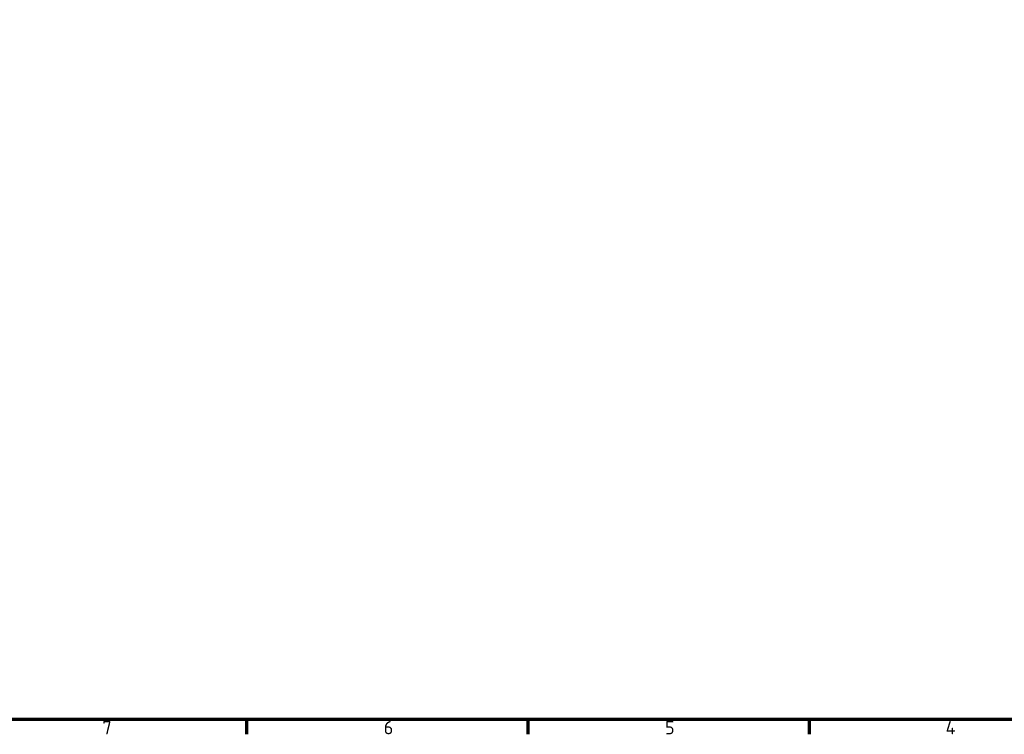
# Model space of a CAD drawing. Header units: millimetres. Extents: x 0 to 7913, y -180 to 2523.
# Tile 29 of 59: x 2050 to 2830, y 48 to 615. Entities that reach past the tile are written whole.
import ezdxf

# ---------------------------------------------------------------- set-up
doc = ezdxf.new("R2010")
doc.units = ezdxf.units.MM
doc.header["$LTSCALE"] = 3
doc.layers.get('0').update_dxf_attribs({"lineweight": 25})
doc.layers.add('Rahmen (ISO)', color=7, linetype='Continuous', lineweight=70)
doc.styles.add('Notiztext (DIN)', font='isocpeur.ttf')

# ---------------------------------------------------------------- blocks, each defined once
blk = doc.blocks.new('Ränder Vorgaberahmen')
at = {"layer": 'Rahmen (ISO)'}
for p, q in [((743.12, 20), (743.12, 16.1)), ((817.44, 20), (817.44, 16.1)), ((891.75, 20), (891.75, 16.1))]:
    blk.add_line(p, q, dxfattribs=at)
at = {"layer": 'Rahmen (ISO)', "flags": 128}
blk.add_lwpolyline([(20, 20), (20, 821), (1169, 821), (1169, 20), (20, 20)], dxfattribs=at)
at = {"layer": 'Rahmen (ISO)', "char_height": 3.5, "attachment_point": 7, "style": 'Notiztext (DIN)'}
for s, insert in [('7', (705.04, 16.1)), ('6', (779.36, 16.1)), ('5', (853.67, 16.1)), ('4', (927.81, 16.1))]:
    blk.add_mtext(s, dxfattribs=dict(at, insert=insert))

msp = doc.modelspace()

# ---------------------------------------------------------------- block references
at = {"xscale": 3, "yscale": 3, "zscale": 3}
msp.add_blockref('Ränder Vorgaberahmen', (0, 0), dxfattribs=at)

doc.saveas('drawing.dxf')
